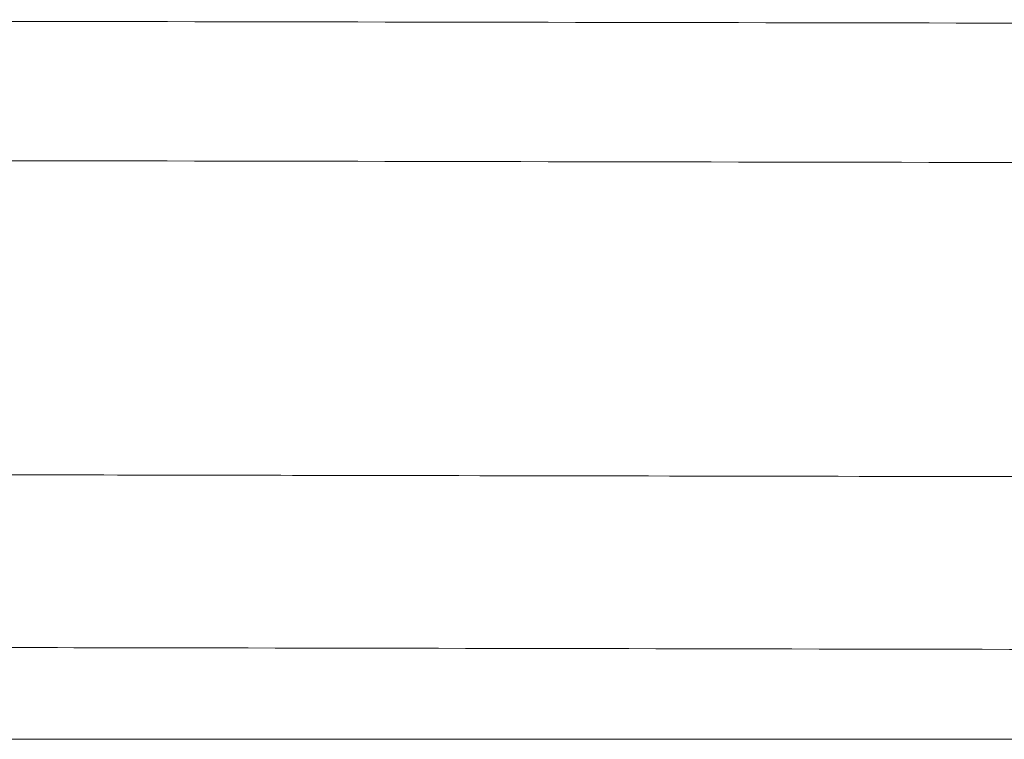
# Model space of a CAD drawing. Header units: millimetres. Extents: x 0 to 594, y 0 to 420.
# Tile 69 of 256: x 236.06 to 243.14, y 49.35 to 54.51. Entities that reach past the tile are written whole.
import ezdxf

# ---------------------------------------------------------------- set-up
doc = ezdxf.new("R2010")
doc.units = ezdxf.units.MM
doc.layers.add('1', color=7, linetype='Continuous', true_color=0xffffff)

msp = doc.modelspace()

# ---------------------------------------------------------------- linework, layer by layer
at = {"layer": '1', "color": 8, "linetype": 'Continuous', "lineweight": 18}
msp.add_line((139.4251, 49.3464), (293.1633, 49.3464), dxfattribs=at)
at = {"layer": '1', "color": 155, "linetype": 'Continuous', "lineweight": 18}
for points, knots in [([(280.759, 54.4277), (273.9208, 54.4336), (272.8792, 54.4364), (270.7945, 54.4389), (267.1483, 54.4464), (259.8543, 54.4588), (249.4348, 54.4778), (238.5942, 54.4971), (231.9215, 54.5091), (229.4166, 54.5136)], [0, 0, 0, 0, 0.034712, 0.069425, 0.13885, 0.2777, 0.5554, 0.8331, 1, 1, 1, 1]), ([(281.1756, 53.4267), (273.9189, 53.4329), (272.8772, 53.4357), (270.7928, 53.4382), (267.1463, 53.4457), (259.8524, 53.4581), (249.4329, 53.4771), (238.593, 53.4964), (231.9208, 53.5084), (229.4166, 53.5129)], [0, 0, 0, 0, 0.034714, 0.069428, 0.138856, 0.277712, 0.555423, 0.833135, 1, 1, 1, 1]), ([(229.4166, 51.2573), (230.0739, 51.2561), (231.4045, 51.2537), (233.3328, 51.2502), (235.1258, 51.247), (236.6919, 51.2442), (238.0312, 51.2418), (240.4626, 51.2374), (243.9371, 51.2312), (248.5309, 51.223), (251.9943, 51.2167), (254.4521, 51.2123), (255.8859, 51.2097), (257.2593, 51.2073), (258.5297, 51.205), (259.6718, 51.203), (260.7397, 51.2011), (261.9144, 51.1991), (263.3249, 51.1966), (265.0464, 51.1936), (266.8322, 51.1904), (268.6444, 51.1869), (270.4452, 51.1833), (271.7619, 51.1815), (272.5463, 51.1803), (272.7508, 51.1799), (272.9727, 51.1795), (273.2629, 51.179), (273.6121, 51.1784), (274.0486, 51.1779), (274.5754, 51.1773), (275.2648, 51.1765), (276.0676, 51.1757), (276.9826, 51.1748), (278.0041, 51.1739), (279.2014, 51.1728), (280.591, 51.1716), (281.5835, 51.1707), (282.1146, 51.1703)], [0, 0, 0, 0, 0.03742, 0.075749, 0.109773, 0.139492, 0.164906, 0.186014, 0.277911, 0.362701, 0.447533, 0.475076, 0.502618, 0.529154, 0.553263, 0.574937, 0.594176, 0.614054, 0.641808, 0.674475, 0.712056, 0.743467, 0.777641, 0.814576, 0.818422, 0.822295, 0.826218, 0.831057, 0.838814, 0.846098, 0.855907, 0.8688, 0.885346, 0.901608, 0.920889, 0.943502, 0.969764, 1, 1, 1, 1]), ([(282.6309, 49.9295), (273.9125, 49.937), (272.8702, 49.9398), (270.787, 49.9423), (267.1395, 49.9498), (259.8461, 49.9622), (249.4264, 49.9812), (238.5887, 50.0005), (231.9187, 50.0125), (229.4166, 50.017)], [0, 0, 0, 0, 0.034719, 0.069438, 0.138876, 0.277752, 0.555503, 0.833255, 1, 1, 1, 1])]:
    msp.add_open_spline(points, degree=3, knots=knots, dxfattribs=at)

doc.saveas('drawing.dxf')
